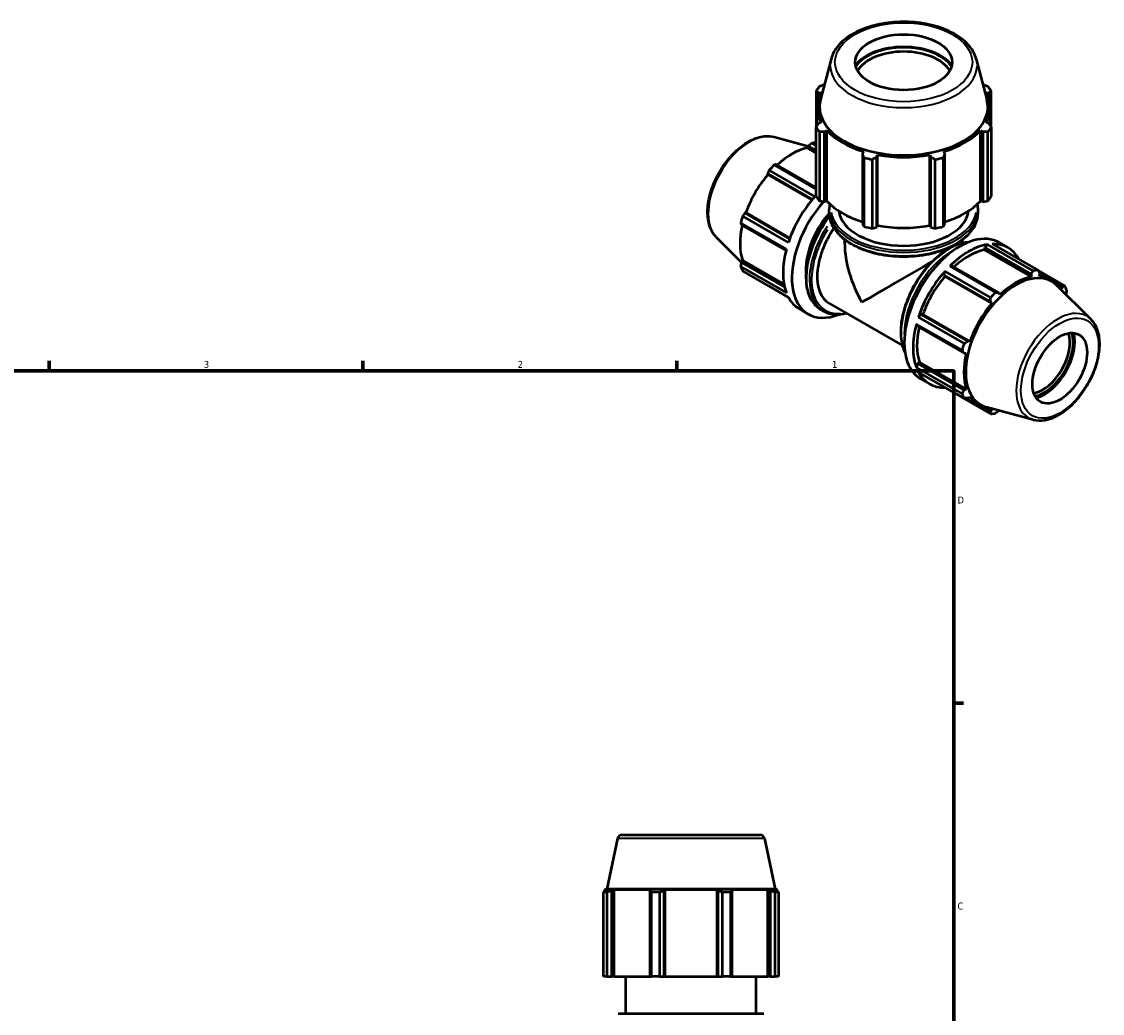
# Model space of a CAD drawing. Header units: inches. Extents: x 0.1 to 36.9, y -6.4 to 25.7.
# Tile 6 of 6: x 20.9 to 35.5, y 12.3 to 25.7. Entities that reach past the tile are written whole.
import ezdxf

# ---------------------------------------------------------------- set-up
doc = ezdxf.new("R2010")
doc.units = ezdxf.units.IN
doc.header["$MEASUREMENT"] = 0
for name, color, linetype, lineweight in [('Border (ANSI)', 7, 'Continuous', 70), ('Visible (ANSI)', 7, 'Continuous', 50), ('Visible Narrow (ANSI)', 7, 'Continuous', 35)]:
    doc.layers.add(name, color=color, linetype=linetype, lineweight=lineweight)
doc.styles.add('Note Text (ANSI)', font='tahoma.ttf')

# ---------------------------------------------------------------- blocks, each defined once
blk = doc.blocks.new('Borders Default Border')
at = {"layer": 'Border (ANSI)'}
for p, q in [((21.25, 21), (21.25, 21.134)), ((25.5, 21), (25.5, 21.134)), ((29.75, 21), (29.75, 21.134)), ((33.5, 16.5), (33.634, 16.5))]:
    blk.add_line(p, q, dxfattribs=at)
at = {"layer": 'Border (ANSI)', "flags": 128}
blk.add_lwpolyline([(0.5, 1), (0.5, 21), (33.5, 21), (33.5, 1), (0.5, 1)], dxfattribs=at)
at = {"layer": 'Border (ANSI)', "color": 5, "true_color": 0x0000ff, "char_height": 0.0945, "attachment_point": 7, "style": 'Note Text (ANSI)'}
for s, insert in [('3', (23.346, 21.038)), ('2', (27.596, 21.04)), ('1', (31.854, 21.04)), ('D', (33.553, 19.203)), ('C', (33.552, 13.701))]:
    blk.add_mtext(s, dxfattribs=dict(at, insert=insert))

msp = doc.modelspace()

# ---------------------------------------------------------------- linework, layer by layer
at = {"layer": 'Visible (ANSI)'}
for p, q in [((31.84, 25.224), (31.695, 24.676)), ((33.806, 25.224), (33.95, 24.676)), ((31.637, 24.791), (31.637, 24.3)), ((31.669, 24.768), (31.705, 24.772)), ((31.669, 24.687), (31.669, 24.768)), ((33.94, 24.772), (33.976, 24.768)), ((33.976, 24.768), (33.976, 24.687)), ((34.008, 24.3), (34.008, 24.791)), ((31.651, 24.321), (31.651, 24.569)), ((33.994, 24.321), (33.994, 24.569)), ((31.637, 23.366), (31.637, 24.3)), ((31.705, 24.366), (31.669, 24.349)), ((33.976, 24.349), (33.94, 24.366)), ((34.008, 24.3), (34.008, 23.366)), ((31.07, 24.17), (31.531, 24.044)), ((31.683, 24.236), (31.683, 23.303)), ((31.75, 24.237), (31.783, 24.257)), ((31.75, 23.29), (31.75, 24.237)), ((31.783, 23.3), (31.783, 24.257)), ((33.862, 23.3), (33.862, 24.257)), ((33.862, 24.257), (33.896, 24.237)), ((33.896, 24.237), (33.896, 23.29)), ((33.963, 23.303), (33.963, 24.236)), ((31.517, 24.021), (31.531, 24.045)), ((31.637, 23.951), (31.517, 24.021)), ((31.531, 24.045), (31.637, 23.984)), ((31.637, 24.05), (31.579, 24.083)), ((32.282, 23.97), (32.264, 23.941)), ((32.264, 23.941), (32.264, 22.994)), ((32.286, 22.955), (32.286, 23.889)), ((32.396, 23.863), (32.396, 22.929)), ((32.459, 23.895), (32.47, 23.925)), ((32.459, 22.947), (32.459, 23.895)), ((32.47, 22.968), (32.47, 23.925)), ((33.175, 22.968), (33.175, 23.925)), ((33.175, 23.925), (33.186, 23.895)), ((33.186, 23.895), (33.186, 22.947)), ((33.249, 22.929), (33.249, 23.863)), ((33.359, 23.889), (33.359, 22.955)), ((33.381, 23.941), (33.364, 23.97)), ((33.381, 22.994), (33.381, 23.941)), ((31.622, 23.364), (31.003, 23.72)), ((31.069, 23.79), (31.637, 23.462)), ((31.637, 23.483), (31.097, 23.795)), ((30.98, 23.672), (31.587, 23.323)), ((30.983, 23.659), (30.98, 23.672)), ((31.58, 23.315), (30.983, 23.659)), ((31.683, 23.303), (31.75, 23.29)), ((31.783, 23.3), (31.75, 23.29)), ((33.896, 23.29), (33.862, 23.3)), ((33.896, 23.29), (33.963, 23.303)), ((30.673, 23.139), (30.685, 23.143)), ((31.279, 22.79), (30.673, 23.139)), ((31.283, 22.799), (30.685, 23.143)), ((31.815, 23.139), (31.815, 23.185)), ((33.831, 23.139), (33.831, 23.185)), ((31.234, 22.647), (30.615, 23.004)), ((30.642, 23.096), (31.261, 22.739)), ((32.264, 22.994), (32.286, 22.955)), ((33.359, 22.955), (33.381, 22.994)), ((30.624, 22.977), (31.229, 22.629)), ((32.396, 22.929), (32.459, 22.947)), ((32.47, 22.968), (32.459, 22.947)), ((33.186, 22.947), (33.175, 22.968)), ((33.186, 22.947), (33.249, 22.929)), ((30.286, 22.809), (30.624, 22.474)), ((32.024, 22.716), (32.024, 22.778)), ((33.621, 22.732), (33.621, 22.778)), ((33.958, 22.713), (33.92, 22.67)), ((34.577, 22.357), (33.958, 22.713)), ((34.023, 22.72), (34.642, 22.363)), ((34.115, 22.739), (34.234, 22.67)), ((33.92, 22.67), (33.913, 22.641)), ((33.913, 22.641), (34.549, 22.274)), ((33.92, 22.67), (34.549, 22.308)), ((30.615, 22.414), (31.234, 22.058)), ((30.624, 22.474), (30.639, 22.499)), ((31.21, 22.137), (30.624, 22.474)), ((31.203, 22.174), (30.639, 22.499)), ((33.485, 22.419), (33.448, 22.42)), ((33.448, 22.42), (34.067, 22.063)), ((34.114, 22.057), (33.485, 22.419)), ((31.261, 21.997), (30.642, 22.354)), ((33.382, 22.35), (33.369, 22.296)), ((33.369, 22.296), (33.379, 22.279)), ((33.369, 22.296), (33.998, 21.934)), ((33.379, 22.279), (34.015, 21.913)), ((34.001, 21.994), (33.382, 22.35)), ((34.549, 22.308), (34.549, 22.274)), ((35.003, 22.154), (34.644, 22.361)), ((34.653, 22.343), (34.833, 22.239)), ((34.662, 22.285), (34.665, 22.319)), ((31.003, 22.145), (31.263, 21.995)), ((35.359, 21.699), (34.893, 22.161)), ((34.914, 22.174), (34.973, 22.14)), ((34.973, 22.14), (34.96, 22.113)), ((34.128, 22.032), (34.114, 22.057)), ((31.411, 21.838), (31.53, 21.769)), ((31.699, 21.832), (31.739, 21.809)), ((31.818, 21.911), (32.805, 21.342)), ((33.998, 21.934), (34.015, 21.913)), ((33.061, 21.764), (33.021, 21.726)), ((33.021, 21.726), (33.64, 21.369)), ((33.081, 21.763), (33.061, 21.764)), ((33.69, 21.402), (33.061, 21.764)), ((33.081, 21.763), (33.717, 21.397)), ((32.994, 21.634), (33.013, 21.602)), ((33.613, 21.278), (32.994, 21.634)), ((33.013, 21.602), (33.642, 21.239)), ((33.717, 21.397), (33.69, 21.402)), ((33.642, 21.239), (33.671, 21.24)), ((33.013, 21.099), (32.994, 21.044)), ((33.035, 21.119), (33.013, 21.099)), ((33.642, 20.737), (33.013, 21.099)), ((33.035, 21.119), (33.671, 20.753)), ((32.994, 21.044), (33.613, 20.688)), ((33.64, 20.628), (33.021, 20.984)), ((33.052, 20.893), (33.171, 20.824)), ((33.381, 20.777), (33.382, 20.775)), ((33.382, 20.775), (34.001, 20.418)), ((33.671, 20.753), (33.642, 20.737)), ((33.69, 20.63), (33.717, 20.649)), ((33.661, 20.629), (33.844, 20.523)), ((34.576, 20.338), (33.942, 20.51)), ((33.998, 20.451), (33.937, 20.486)), ((34.015, 20.476), (33.998, 20.451)), ((34.114, 20.463), (34.114, 20.463)), ((28.949, 14.664), (28.803, 13.978)), ((29.013, 14.716), (30.874, 14.716)), ((30.938, 14.664), (31.084, 13.978)), ((28.804, 13.939), (28.758, 13.939)), ((28.758, 12.797), (28.758, 13.939)), ((28.803, 13.978), (28.772, 13.968)), ((28.826, 13.968), (28.772, 13.968)), ((28.772, 13.946), (28.772, 13.968)), ((28.826, 13.968), (28.79, 13.955)), ((31.084, 13.978), (28.803, 13.978)), ((28.804, 13.939), (28.804, 12.797)), ((28.871, 13.955), (28.904, 13.968)), ((28.871, 12.797), (28.871, 13.955)), ((28.904, 12.797), (28.904, 13.968)), ((29.402, 13.968), (28.904, 13.968)), ((29.402, 13.968), (29.385, 13.955)), ((29.385, 13.955), (29.385, 12.797)), ((29.517, 13.939), (29.407, 13.939)), ((29.407, 12.797), (29.407, 13.939)), ((29.517, 13.939), (29.517, 12.797)), ((29.58, 13.955), (29.591, 13.968)), ((29.58, 12.797), (29.58, 13.955)), ((29.591, 12.797), (29.591, 13.968)), ((30.296, 13.968), (29.591, 13.968)), ((30.296, 12.797), (30.296, 13.968)), ((30.296, 13.968), (30.307, 13.955)), ((30.307, 13.955), (30.307, 12.797)), ((30.48, 13.939), (30.37, 13.939)), ((30.37, 12.797), (30.37, 13.939)), ((30.48, 13.939), (30.48, 12.797)), ((30.502, 13.955), (30.485, 13.968)), ((30.983, 13.968), (30.485, 13.968)), ((30.502, 12.797), (30.502, 13.955)), ((30.983, 12.797), (30.983, 13.968)), ((30.983, 13.968), (31.016, 13.955)), ((31.016, 13.955), (31.016, 12.797)), ((31.097, 13.955), (31.061, 13.968)), ((31.115, 13.968), (31.061, 13.968)), ((31.084, 13.978), (31.115, 13.968)), ((31.129, 13.939), (31.084, 13.939)), ((31.084, 12.797), (31.084, 13.939)), ((31.115, 13.946), (31.115, 13.968)), ((31.129, 13.939), (31.129, 12.797)), ((28.804, 12.797), (28.758, 12.797)), ((28.804, 12.797), (28.871, 12.797)), ((28.904, 12.797), (28.871, 12.797)), ((28.904, 12.797), (29.385, 12.797)), ((29.062, 12.295), (29.062, 12.797)), ((29.385, 12.797), (29.407, 12.797)), ((29.517, 12.797), (29.407, 12.797)), ((29.517, 12.797), (29.58, 12.797)), ((29.591, 12.797), (29.58, 12.797)), ((29.591, 12.797), (30.296, 12.797)), ((30.307, 12.797), (30.296, 12.797)), ((30.307, 12.797), (30.37, 12.797)), ((30.48, 12.797), (30.37, 12.797)), ((30.48, 12.797), (30.502, 12.797)), ((30.502, 12.797), (30.983, 12.797)), ((30.826, 12.295), (30.826, 12.797)), ((31.016, 12.797), (30.983, 12.797)), ((31.016, 12.797), (31.084, 12.797)), ((31.129, 12.797), (31.084, 12.797)), ((28.956, 12.295), (30.931, 12.295))]:
    msp.add_line(p, q, dxfattribs=at)
for centre, start, end in [((29.013, 14.65), 90, 168), ((30.874, 14.65), 12, 90)]:
    msp.add_arc(centre, 0.0656, start, end, dxfattribs=at)
for centre, major_axis, ratio in [((32.823, 25.181), (0.656, 0), 0.575862), ((34.937, 21.036), (0.261, 0.454), 0.578093)]:
    msp.add_ellipse(centre, major_axis=major_axis, ratio=ratio, dxfattribs=at)
for centre, major_axis, ratio, start_param, end_param in [((32.823, 24.98), (-0.708, 0), 0.575862, 3.543265, 5.881513), ((32.823, 24.98), (0.695, 0), 0.575862, 0.369102, 2.772491), ((32.823, 24.947), (-0.656, 0), 0.575862, 3.455786, 5.968992), ((32.823, 24.569), (-1.172, 0), 0.575862, 5.977753, 6.588618), ((32.823, 24.545), (-1.26, 0), 0.575862, 5.843222, 5.93775), ((32.823, 24.569), (1.172, 0), 0.575862, 5.977753, 6.588618), ((32.823, 24.545), (1.26, 0), 0.575862, 0.345435, 0.439963), ((32.823, 24.577), (-1.14, 0), 0.575862, 6.1329, 9.575063), ((32.823, 24.545), (-1.26, 0), 0.575862, 0.345435, 0.439963), ((32.823, 24.545), (1.26, 0), 0.575862, 5.843222, 5.93775), ((32.823, 24.569), (1.172, 0), 0.575862, 3.621558, 4.232423), ((32.823, 24.569), (1.172, 0), 0.575862, 5.192355, 5.80322), ((31.307, 23.127), (0.494, 0.858), 0.578093, 0.478032, 1.071949), ((31.324, 23.117), (0.531, 0.923), 0.578093, 0.354324, 0.438029), ((32.823, 24.545), (1.26, 0), 0.575862, 4.272426, 4.366954), ((32.823, 24.569), (1.172, 0), 0.575862, 4.406956, 5.017822), ((32.823, 24.545), (1.26, 0), 0.575862, 5.057824, 5.152352), ((31.324, 23.117), (-0.531, -0.923), 0.578093, 4.270492, 4.36502), ((31.307, 23.127), (0.494, 0.858), 0.578093, 1.26343, 1.874295), ((31.943, 22.761), (-0.531, -0.923), 0.578093, 4.36502, 5.055891), ((32.062, 22.692), (-0.531, -0.923), 0.578093, 4.369082, 6.909014), ((32.823, 23.612), (-1.26, 0), 0.575862, 0.345435, 0.439963), ((32.823, 23.612), (-1.172, 0), 0.575862, 0.479966, 1.073963), ((32.823, 23.612), (-1.172, 0), 0.575862, 2.067629, 2.661627), ((32.823, 23.612), (1.26, 0), 0.575862, 5.843222, 5.93775), ((32.062, 22.692), (-0.399, -0.692), 0.578093, 4.377416, 5.605877), ((32.823, 23.202), (-0.882, 0), 0.575862, 0.070876, 3.070717), ((31.324, 23.117), (-0.531, -0.923), 0.578093, 5.055891, 5.150418), ((31.307, 23.127), (0.494, 0.858), 0.578093, 2.065615, 2.659693), ((32.217, 22.603), (-0.399, -0.692), 0.578093, 4.566868, 6.283185), ((32.823, 23.612), (1.26, 0), 0.575862, 4.272426, 4.366954), ((32.823, 23.612), (-1.172, 0), 0.575862, 1.265364, 1.876229), ((33.584, 21.816), (0.531, 0.923), 0.578093, 0, 3.141593), ((32.823, 23.612), (1.26, 0), 0.575862, 5.057824, 5.152352), ((32.823, 22.254), (-0.565, 0.978), 0.576978, 0.784431, 1.569829), ((33.703, 21.747), (-0.531, -0.923), 0.578093, 3.579622, 4.270492), ((33.703, 21.747), (0.531, 0.923), 0.578093, 5.939684, 6.626687), ((31.943, 22.761), (-0.531, -0.923), 0.578093, 5.150418, 5.841289), ((33.703, 21.747), (-0.494, -0.858), 0.578093, 3.619624, 4.213542), ((31.324, 23.117), (-0.531, -0.923), 0.578093, 5.841289, 5.935816), ((32.823, 22.254), (0.799, 0.462), 0.001672, 1.06913, 2.355228), ((33.703, 21.747), (-0.531, -0.923), 0.578093, 4.36502, 5.055891), ((33.703, 21.747), (-0.494, -0.858), 0.578093, 4.405023, 5.015888), ((34.345, 21.377), (0.481, 0.835), 0.578093, 6.13202, 9.575944), ((34.339, 21.381), (-0.494, -0.858), 0.578093, 3.619624, 4.23049), ((34.322, 21.391), (0.531, 0.923), 0.578093, 0.343502, 0.438029), ((34.339, 21.381), (0.494, 0.858), 0.578093, 5.975819, 6.586684), ((34.322, 21.391), (0.531, 0.923), 0.578093, 5.841289, 5.935816), ((31.943, 22.761), (-0.531, -0.923), 0.578093, 5.935816, 6.283185), ((34.322, 21.391), (-0.531, -0.923), 0.578093, 4.270492, 4.36502), ((34.339, 21.381), (-0.494, -0.858), 0.578093, 4.405023, 5.015888), ((33.703, 21.747), (-0.531, -0.923), 0.578093, 5.150418, 5.841289), ((33.703, 21.747), (-0.494, -0.858), 0.578093, 5.207208, 5.801286), ((34.322, 21.391), (-0.531, -0.923), 0.578093, 5.055891, 5.150418), ((34.704, 21.171), (-0.261, -0.454), 0.578093, 0.460551, 2.681042), ((34.726, 21.158), (0.277, 0.481), 0.578093, 3.610413, 5.814365), ((34.726, 21.158), (0.293, 0.509), 0.578093, 3.666483, 5.758294), ((34.339, 21.381), (-0.494, -0.858), 0.578093, 5.190421, 5.801286), ((33.703, 21.747), (-0.531, -0.923), 0.578093, 5.935816, 6.626687), ((34.322, 21.391), (-0.531, -0.923), 0.578093, 5.841289, 5.935816), ((34.339, 21.381), (-0.494, -0.858), 0.578093, 5.975819, 6.586684), ((34.322, 21.391), (-0.531, -0.923), 0.578093, 0.343502, 0.438029)]:
    msp.add_ellipse(centre, major_axis=major_axis, ratio=ratio, start_param=start_param, end_param=end_param, dxfattribs=at)
for points, knots in [([(33.806, 25.224), (33.79, 25.285), (33.758, 25.344), (33.667, 25.455), (33.605, 25.507), (33.455, 25.598), (33.367, 25.636), (33.176, 25.694), (33.073, 25.713), (32.863, 25.731), (32.755, 25.73), (32.546, 25.709), (32.445, 25.688), (32.257, 25.628), (32.17, 25.588), (32.022, 25.494), (31.96, 25.438), (31.879, 25.329), (31.854, 25.277), (31.84, 25.224)], [0.935683, 0.935683, 0.935683, 0.935683, 1.225932, 1.225932, 1.544561, 1.544561, 1.875556, 1.875556, 2.205797, 2.205797, 2.534489, 2.534489, 2.863256, 2.863256, 3.193658, 3.193658, 3.524412, 3.524412, 3.776706, 3.776706, 3.776706, 3.776706]), ([(30.286, 22.809), (30.25, 22.844), (30.222, 22.89), (30.181, 22.998), (30.17, 23.062), (30.166, 23.201), (30.175, 23.277), (30.211, 23.433), (30.239, 23.512), (30.31, 23.665), (30.354, 23.739), (30.452, 23.875), (30.507, 23.937), (30.624, 24.043), (30.686, 24.087), (30.811, 24.151), (30.874, 24.172), (30.982, 24.184), (31.027, 24.181), (31.07, 24.17)], [4.076223, 4.076223, 4.076223, 4.076223, 4.366803, 4.366803, 4.685414, 4.685414, 5.016306, 5.016306, 5.346508, 5.346508, 5.675193, 5.675193, 6.003958, 6.003958, 6.33433, 6.33433, 6.664951, 6.664951, 6.915484, 6.915484, 6.915484, 6.915484]), ([(31.815, 23.139), (31.815, 23.077), (31.831, 23.015), (31.896, 22.897), (31.946, 22.841), (32.072, 22.739), (32.15, 22.695), (32.325, 22.622), (32.423, 22.594), (32.629, 22.557), (32.737, 22.548), (32.951, 22.551), (33.059, 22.562), (33.261, 22.604), (33.357, 22.634), (33.527, 22.711), (33.602, 22.758), (33.722, 22.864), (33.768, 22.923), (33.819, 23.035), (33.831, 23.087), (33.831, 23.139)], [3.926991, 3.926991, 3.926991, 3.926991, 4.234262, 4.234262, 4.550039, 4.550039, 4.872934, 4.872934, 5.196365, 5.196365, 5.519193, 5.519193, 5.841792, 5.841792, 6.164687, 6.164687, 6.488182, 6.488182, 6.810661, 6.810661, 7.068583, 7.068583, 7.068583, 7.068583]), ([(31.817, 23.096), (31.767, 23.032), (31.72, 22.963), (31.631, 22.804), (31.591, 22.713), (31.532, 22.533), (31.512, 22.443), (31.496, 22.271), (31.499, 22.19), (31.528, 22.046), (31.554, 21.982), (31.621, 21.889), (31.657, 21.856), (31.699, 21.832)], [6.819535, 6.819535, 6.819535, 6.819535, 7.091318, 7.091318, 7.414149, 7.414149, 7.737297, 7.737297, 8.061079, 8.061079, 8.383708, 8.383708, 8.641314, 8.641314, 8.641314, 8.641314]), ([(33.702, 22.744), (33.65, 22.74), (33.595, 22.728), (33.469, 22.679), (33.397, 22.638), (33.258, 22.531), (33.191, 22.466), (33.067, 22.32), (33.011, 22.238), (32.914, 22.065), (32.874, 21.975), (32.814, 21.794), (32.795, 21.704), (32.779, 21.533), (32.782, 21.452), (32.806, 21.331), (32.821, 21.287), (32.841, 21.248)], [5.865489, 5.865489, 5.865489, 5.865489, 6.121443, 6.121443, 6.444521, 6.444521, 6.76824, 6.76824, 7.091318, 7.091318, 7.414149, 7.414149, 7.737297, 7.737297, 8.061079, 8.061079, 8.275546, 8.275546, 8.275546, 8.275546]), ([(31.739, 21.809), (31.789, 21.78), (31.846, 21.765), (31.951, 21.763), (31.996, 21.769), (32.043, 21.781)], [2.3581282, 2.3581282, 2.3581282, 2.3581282, 2.6644935, 2.6644935, 2.8824646, 2.8824646, 2.8824646, 2.8824646]), ([(34.576, 20.338), (34.625, 20.325), (34.678, 20.323), (34.792, 20.342), (34.853, 20.365), (34.975, 20.432), (35.037, 20.478), (35.153, 20.587), (35.207, 20.651), (35.304, 20.789), (35.346, 20.864), (35.414, 21.017), (35.44, 21.096), (35.473, 21.25), (35.48, 21.326), (35.473, 21.466), (35.46, 21.531), (35.416, 21.63), (35.391, 21.668), (35.359, 21.699)], [2.509294, 2.509294, 2.509294, 2.509294, 2.799875, 2.799875, 3.118485, 3.118485, 3.449377, 3.449377, 3.779579, 3.779579, 4.108264, 4.108264, 4.437029, 4.437029, 4.767401, 4.767401, 5.098022, 5.098022, 5.348555, 5.348555, 5.348555, 5.348555])]:
    msp.add_open_spline(points, degree=3, knots=knots, dxfattribs=at)
for points, weights in [([(31.669, 24.768), (31.653, 24.78), (31.637, 24.791)], [1.00124845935, 1.00103270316, 1]), ([(31.683, 24.854), (31.717, 24.868), (31.749, 24.88)], [1, 1.0010236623, 1.00124461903]), ([(33.896, 24.88), (33.929, 24.868), (33.963, 24.854)], [1.00124461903, 1.0010236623, 1]), ([(34.008, 24.791), (33.992, 24.78), (33.976, 24.768)], [1, 1.00103270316, 1.00124845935]), ([(31.637, 24.3), (31.653, 24.325), (31.669, 24.349)], [1, 1.00103270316, 1.00124845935]), ([(33.976, 24.349), (33.992, 24.325), (34.008, 24.3)], [1.00124845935, 1.00103270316, 1]), ([(31.75, 24.237), (31.717, 24.237), (31.683, 24.236)], [1.00124845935, 1.00103270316, 1]), ([(33.963, 24.236), (33.928, 24.237), (33.896, 24.237)], [1, 1.00103270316, 1.00124845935]), ([(31.579, 24.083), (31.554, 24.064), (31.531, 24.045)], [1, 1.00103649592, 1.00125604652]), ([(32.286, 23.889), (32.275, 23.916), (32.264, 23.941)], [1, 1.00103270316, 1.00124845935]), ([(32.459, 23.895), (32.428, 23.879), (32.396, 23.863)], [1.00124845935, 1.00103270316, 1]), ([(33.249, 23.863), (33.217, 23.879), (33.186, 23.895)], [1, 1.00103270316, 1.00124845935]), ([(33.381, 23.941), (33.37, 23.916), (33.359, 23.889)], [1.00124845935, 1.00103270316, 1]), ([(31.003, 23.72), (30.991, 23.696), (30.98, 23.672)], [1, 1.00103649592, 1.00125604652]), ([(31.097, 23.795), (31.083, 23.792), (31.069, 23.79)], [1.00125604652, 1.00103649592, 1]), ([(30.673, 23.139), (30.658, 23.118), (30.642, 23.096)], [1.00125604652, 1.00103649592, 1]), ([(30.615, 23.004), (30.62, 22.99), (30.624, 22.977)], [1, 1.00103649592, 1.00125604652]), ([(30.624, 22.474), (30.62, 22.445), (30.615, 22.414)], [1.00125604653, 1.00103649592, 1]), ([(34.549, 22.308), (34.562, 22.332), (34.577, 22.357)], [1.00125604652, 1.00103649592, 1]), ([(34.642, 22.363), (34.654, 22.341), (34.665, 22.319)], [1, 1.00103649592, 1.00125604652]), ([(31.002, 22.147), (31.002, 22.146), (31.003, 22.145)], [1.00010243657, 1.00005225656, 1]), ([(34.973, 22.14), (34.988, 22.147), (35.003, 22.154)], [1.00125604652, 1.00103649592, 1]), ([(33.998, 21.934), (33.999, 21.963), (34.001, 21.994)], [1.00125604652, 1.00103649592, 1]), ([(34.067, 22.063), (34.091, 22.06), (34.114, 22.057)], [1, 1.00103649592, 1.00125604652]), ([(35.03, 22.094), (35.026, 22.063), (35.021, 22.034)], [1, 1.00102661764, 1.00125178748]), ([(33.64, 21.369), (33.666, 21.386), (33.69, 21.402)], [1, 1.00103649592, 1.00125604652]), ([(33.642, 21.239), (33.628, 21.258), (33.613, 21.278)], [1.00125604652, 1.00103649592, 1]), ([(33.613, 20.688), (33.628, 20.713), (33.642, 20.737)], [1, 1.00103649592, 1.00125604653]), ([(33.69, 20.63), (33.666, 20.629), (33.64, 20.628)], [1.00125604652, 1.00103649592, 1]), ([(34.001, 20.418), (33.999, 20.435), (33.998, 20.451)], [1, 1.00103649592, 1.00125604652]), ([(34.114, 20.463), (34.091, 20.444), (34.067, 20.425)], [1.00125604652, 1.00103649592, 1]), ([(28.758, 13.939), (28.774, 13.947), (28.79, 13.955)], [1, 1.00103270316, 1.00124845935]), ([(28.871, 13.955), (28.838, 13.947), (28.804, 13.939)], [1.00124845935, 1.00103270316, 1]), ([(29.407, 13.939), (29.396, 13.947), (29.385, 13.955)], [1, 1.00103270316, 1.00124845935]), ([(29.58, 13.955), (29.549, 13.947), (29.517, 13.939)], [1.00124845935, 1.00103270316, 1]), ([(30.37, 13.939), (30.338, 13.947), (30.307, 13.955)], [1, 1.00103270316, 1.00124845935]), ([(30.502, 13.955), (30.491, 13.947), (30.48, 13.939)], [1.00124845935, 1.00103270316, 1]), ([(31.084, 13.939), (31.049, 13.947), (31.016, 13.955)], [1, 1.00103270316, 1.00124845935]), ([(31.097, 13.955), (31.113, 13.947), (31.129, 13.939)], [1.00124845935, 1.00103270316, 1])]:
    msp.add_rational_spline(points, weights, degree=2, dxfattribs=at)
for points in [[(31.823, 23.26), (31.817, 23.235), (31.815, 23.21), (31.815, 23.185)], [(33.831, 23.185), (33.831, 23.21), (33.828, 23.235), (33.823, 23.26)]]:
    msp.add_open_spline(points, degree=3, dxfattribs=at)
at = {"layer": 'Visible Narrow (ANSI)'}
msp.add_line((30.926, 14.664), (28.961, 14.664), dxfattribs=at)
for centre, major_axis, ratio in [((32.823, 25.181), (-0.93, 0), 0.575862), ((34.937, 21.036), (-0.371, -0.644), 0.578093)]:
    msp.add_ellipse(centre, major_axis=major_axis, ratio=ratio, dxfattribs=at)
for centre, major_axis, ratio, start_param, end_param in [((32.823, 25.138), (-0.994, 0), 0.575862, 0.021823, 3.11977), ((30.738, 23.455), (0.396, 0.688), 0.578093, 0.293129, 2.848464), ((32.823, 23.202), (0.987, 0), 0.575862, 3.229749, 6.195029), ((32.161, 22.635), (-0.462, -0.803), 0.578093, 4.564695, 6.192738), ((32.823, 23.185), (-1.008, 0), 0.575862, 0.15708, 2.984513), ((32.823, 23.139), (1.008, 0), 0.575862, 3.298672, 6.126106), ((32.202, 22.612), (-0.462, -0.803), 0.578093, 4.610575, 6.195153), ((32.217, 22.603), (-0.452, -0.785), 0.578093, 4.654428, 6.662327), ((33.444, 21.896), (-0.462, -0.803), 0.578093, 3.649959, 5.774819), ((33.484, 21.873), (-0.462, -0.803), 0.578093, 3.927245, 5.497533), ((33.499, 21.864), (0.452, 0.785), 0.578093, 1.242223, 1.89937), ((34.908, 21.053), (0.396, 0.688), 0.578093, 0.021031, 3.120562)]:
    msp.add_ellipse(centre, major_axis=major_axis, ratio=ratio, start_param=start_param, end_param=end_param, dxfattribs=at)

# ---------------------------------------------------------------- block references
msp.add_blockref('Borders Default Border', (0, 0))

doc.saveas('drawing.dxf')
